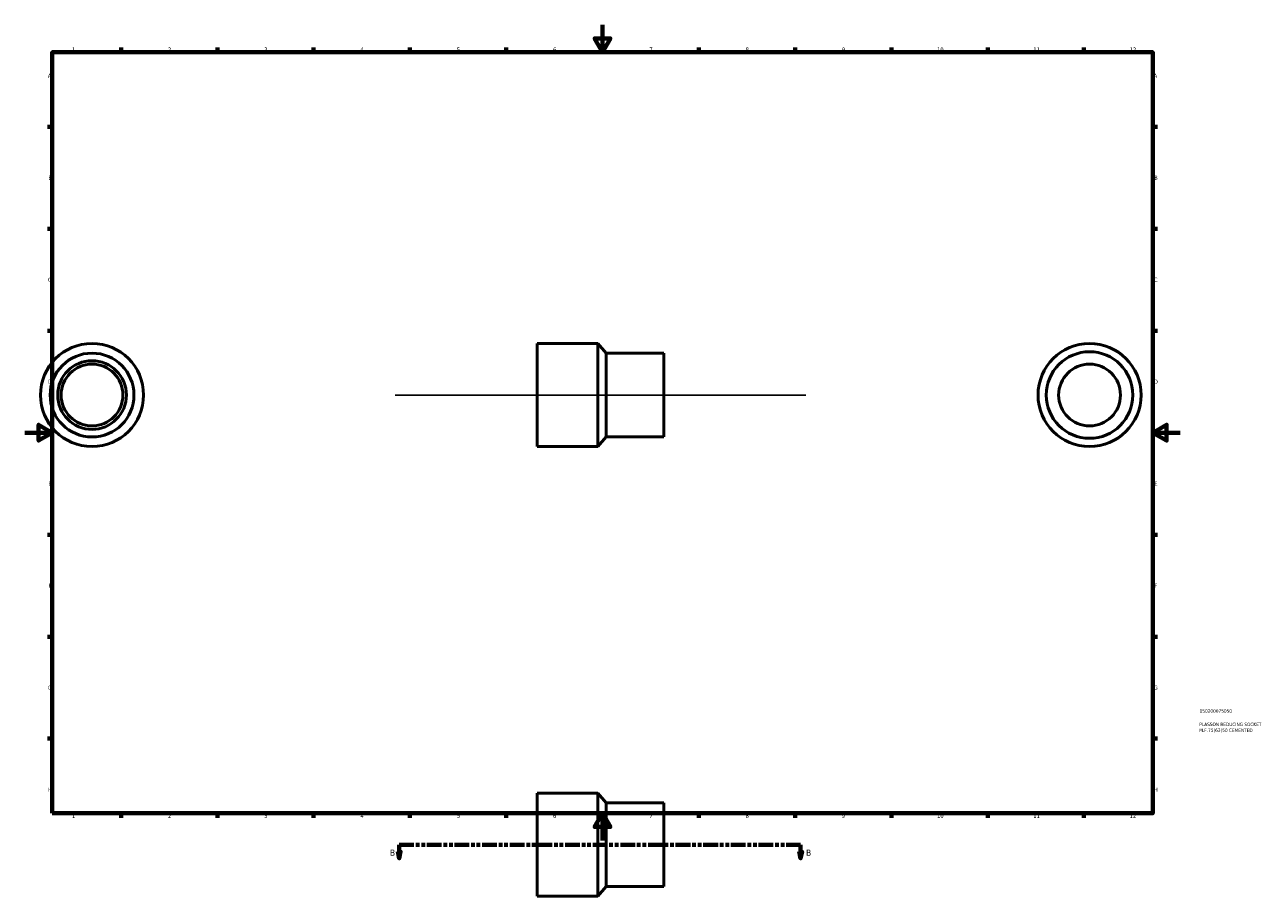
# Model space of a CAD drawing. Header units: millimetres. Extents: x 0 to 901, y -40 to 1041.
# Tile 1 of 3: x 0 to 901, y -40 to 594. Entities that reach past the tile are written whole.
import ezdxf

# ---------------------------------------------------------------- set-up
doc = ezdxf.new("R2010")
doc.units = ezdxf.units.MM
doc.linetypes.add('DOUBLE_DASH_CHAIN', pattern=[1.2403, 0.6614, -0.0827, 0.1654, -0.0827, 0.1654, -0.0827])
for name, color, linetype, lineweight in [('Border (ANSI)', 7, 'Continuous', 70), ('Section Line (ANSI)', 7, 'DOUBLE_DASH_CHAIN', 70), ('Sketch Geometry (ANSI)', 7, 'Continuous', 25), ('Title (ISO)', 7, 'Continuous', 50), ('Visible (ANSI)', 7, 'Continuous', 50)]:
    doc.layers.add(name, color=color, linetype=linetype, lineweight=lineweight)
doc.styles.add('Label Text (ANSI)', font='tahoma.ttf')
doc.styles.add('Note Text (ANSI)', font='tahoma.ttf')
doc.styles.add('Note Text (ISO)', font='tahoma.ttf')

# ---------------------------------------------------------------- blocks, each defined once
blk = doc.blocks.new('Borders Default Border')
at = {"layer": 'Border (ANSI)'}
for p, q in [((70.08, 574), (70.08, 577.45)), ((140.17, 574), (140.17, 577.45)), ((210.25, 574), (210.25, 577.45)), ((280.33, 574), (280.33, 577.45)), ((350.42, 574), (350.42, 577.45)), ((490.58, 574), (490.58, 577.45)), ((560.67, 574), (560.67, 577.45)), ((630.75, 574), (630.75, 577.45)), ((700.83, 574), (700.83, 577.45)), ((770.92, 574), (770.92, 577.45)), ((20, 519.75), (16.55, 519.75)), ((821, 519.75), (824.45, 519.75)), ((20, 445.5), (16.55, 445.5)), ((821, 445.5), (824.45, 445.5)), ((20, 371.25), (16.55, 371.25)), ((821, 371.25), (824.45, 371.25)), ((20, 222.75), (16.55, 222.75)), ((821, 222.75), (824.45, 222.75)), ((20, 148.5), (16.55, 148.5)), ((821, 148.5), (824.45, 148.5)), ((20, 74.25), (16.55, 74.25)), ((821, 74.25), (824.45, 74.25)), ((70.08, 20), (70.08, 16.55)), ((140.17, 20), (140.17, 16.55)), ((210.25, 20), (210.25, 16.55)), ((280.33, 20), (280.33, 16.55)), ((350.42, 20), (350.42, 16.55)), ((490.58, 20), (490.58, 16.55)), ((560.67, 20), (560.67, 16.55)), ((630.75, 20), (630.75, 16.55)), ((700.83, 20), (700.83, 16.55)), ((770.92, 20), (770.92, 16.55))]:
    blk.add_line(p, q, dxfattribs=at)
at = {"layer": 'Border (ANSI)', "flags": 128}
for points in [[(420.5, 594), (420.5, 574), (414.73, 584), (426.27, 584), (420.5, 574)], [(20, 20), (20, 574), (821, 574), (821, 20), (20, 20)], [(0, 297), (20, 297), (10, 302.77), (10, 291.23), (20, 297)], [(841, 297), (821, 297), (831, 302.77), (831, 291.23), (821, 297)], [(420.5, 0), (420.5, 20), (414.73, 10), (426.27, 10), (420.5, 20)]]:
    blk.add_lwpolyline(points, dxfattribs=at)
at = {"layer": 'Border (ANSI)', "attachment_point": 7, "style": 'Note Text (ANSI)'}
for s, insert, char_height in [('1', (34.35, 574.4), 3.05), ('2', (104.2, 574.4), 3.05), ('3', (174.26, 574.34), 3.05), ('4', (244.23, 574.4), 3.05), ('5', (314.48, 574.34), 3.05), ('6', (384.49, 574.34), 3.05), ('7', (454.6, 574.4), 3.05), ('8', (524.63, 574.33), 3.05), ('9', (594.7, 574.34), 3.05), ('10', (663.96, 574.34), 3.048), ('11', (734.04, 574.4), 3.048), ('12', (804.13, 574.4), 3.048), ('A', (16.78, 555.35), 3.05), ('A', (821.63, 555.35), 3.05), ('B', (17.15, 481.1), 3.05), ('B', (821.99, 481.1), 3.05), ('C', (16.95, 406.8), 3.05), ('C', (821.8, 406.8), 3.05), ('D', (16.96, 332.6), 3.05), ('D', (821.81, 332.6), 3.05), ('E', (17.21, 258.35), 3.05), ('E', (822.05, 258.35), 3.05), ('F', (17.29, 184.1), 3.05), ('F', (822.14, 184.1), 3.05), ('G', (16.81, 109.79), 3.05), ('G', (821.66, 109.79), 3.05), ('H', (16.97, 35.6), 3.05), ('H', (821.81, 35.6), 3.05), ('1', (34.35, 16.55), 3.05), ('2', (104.2, 16.55), 3.05), ('3', (174.26, 16.49), 3.05), ('4', (244.23, 16.55), 3.05), ('5', (314.48, 16.49), 3.05), ('6', (384.49, 16.49), 3.05), ('7', (454.6, 16.55), 3.05), ('8', (524.63, 16.48), 3.05), ('9', (594.7, 16.49), 3.05), ('10', (663.96, 16.49), 3.048), ('11', (734.04, 16.55), 3.048), ('12', (804.13, 16.55), 3.048)]:
    blk.add_mtext(s, dxfattribs=dict(at, insert=insert, char_height=char_height))
blk = doc.blocks.new('Title Blocks ISO')
at = {"layer": 'Title (ISO)', "color": 232, "true_color": 0xca0064, "style": 'Note Text (ISO)'}
for tag, p in [('PART_NUMBER_001', (34.08, 73.13)), ('DESCRIPTION_001', (33.84, 63.4)), ('DESCRIPTION_002', (33.84, 59.12))]:
    blk.add_attdef(tag, p, '', height=2.5, dxfattribs=at)
blk = doc.blocks.new('2dTransSection0')
at = {"layer": 'Section Line (ANSI)', "linetype": 'Continuous'}
for p, q in [((271.56, -7.97), (272.56, -12.97)), ((273.56, -7.97), (271.56, -7.97)), ((272.56, -2.97), (283.08, -2.97)), ((272.56, -2.97), (272.56, -7.97)), ((272.56, -7.97), (272.56, -12.97)), ((272.56, -12.97), (273.56, -7.97)), ((554.18, -2.97), (564.7, -2.97)), ((563.7, -7.97), (564.7, -12.97)), ((565.7, -7.97), (563.7, -7.97)), ((564.7, -2.97), (564.7, -7.97)), ((564.7, -7.97), (564.7, -12.97)), ((564.7, -12.97), (565.7, -7.97))]:
    blk.add_line(p, q, dxfattribs=at)
at = {"layer": 'Section Line (ANSI)', "linetype": 'DOUBLE_DASH_CHAIN', "ltscale": 16.218304}
blk.add_line((272.56, -2.97), (564.7, -2.97), dxfattribs=at)
at = {"layer": 'Section Line (ANSI)', "linetype": 'Continuous', "flags": 128}
for points in [[(271.56, -7.97), (272.56, -12.97), (273.56, -7.97), (271.56, -7.97)], [(563.7, -7.97), (564.7, -12.97), (565.7, -7.97), (563.7, -7.97)]]:
    blk.add_lwpolyline(points, dxfattribs=at)
at = {"layer": 'Section Line (ANSI)'}
for points in [[(271.56, -7.97), (272.56, -12.97), (273.56, -7.97), (271.56, -7.97)], [(563.7, -7.97), (564.7, -12.97), (565.7, -7.97), (563.7, -7.97)]]:
    blk.add_solid(points, dxfattribs=at)
at = {"layer": 'Section Line (ANSI)', "char_height": 4.57, "attachment_point": 7, "style": 'Label Text (ANSI)'}
for insert in [(265.82, -11.04), (568.65, -11.04)]:
    blk.add_mtext('B', dxfattribs=dict(at, insert=insert))

msp = doc.modelspace()

# ---------------------------------------------------------------- linework, layer by layer
at = {"layer": 'Sketch Geometry (ANSI)'}
msp.add_line((269.531, 324.427), (568.531, 324.427), dxfattribs=at)
at = {"layer": 'Visible (ANSI)'}
for p, q in [((373.031, 361.927), (373.031, 286.927)), ((417.031, 361.927), (373.031, 361.927)), ((417.031, 361.927), (417.031, 286.927)), ((423.031, 354.927), (417.031, 361.927)), ((423.031, 354.927), (423.031, 293.927)), ((465.031, 354.927), (423.031, 354.927)), ((465.031, 354.927), (465.031, 293.927)), ((423.031, 293.927), (417.031, 286.927)), ((465.031, 293.927), (423.031, 293.927)), ((417.031, 286.927), (373.031, 286.927)), ((373.031, 34.529), (373.031, -40.471)), ((417.031, 34.529), (373.031, 34.529)), ((417.031, 34.529), (417.031, -40.471)), ((423.031, 27.529), (417.031, 34.529)), ((423.031, 27.529), (423.031, -33.471)), ((465.031, 27.529), (423.031, 27.529)), ((465.031, 27.529), (465.031, -33.471)), ((423.031, -33.471), (417.031, -40.471)), ((465.031, -33.471), (423.031, -33.471)), ((417.031, -40.471), (373.031, -40.471))]:
    msp.add_line(p, q, dxfattribs=at)
for centre, radius in [((48.959, 324.427), 37.5), ((774.964, 324.427), 37.5), ((48.959, 324.427), 30.5), ((774.964, 324.427), 31.5), ((48.959, 324.427), 25), ((48.959, 324.427), 22.5), ((774.964, 324.427), 22.5)]:
    msp.add_circle(centre, radius, dxfattribs=at)

# ---------------------------------------------------------------- block references
msp.add_blockref('Borders Default Border', (0, 0))
msp.add_blockref('Title Blocks ISO', (821, 20)).add_auto_attribs({'PART_NUMBER_001': '050200075050', 'DESCRIPTION_001': 'PLASSON REDUCING SOCKET', 'DESCRIPTION_002': 'M.F.75(63)50 CEMENTED'})
at = {"layer": 'Section Line (ANSI)'}
msp.add_blockref('2dTransSection0', (0, 0), dxfattribs=at)

doc.saveas('drawing.dxf')
